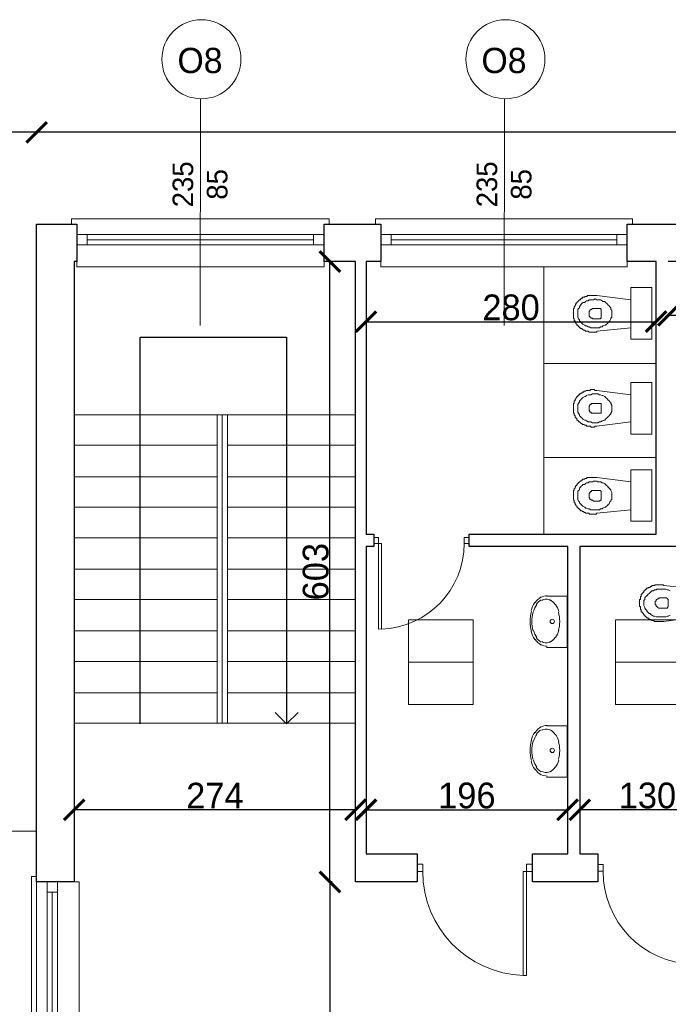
# Model space of a CAD drawing. Header units: centimetres. Extents: x -17621 to 77377, y -18613 to 66.
# Tile 153 of 173: x 47616 to 48246, y -9825 to -8868. Entities that reach past the tile are written whole.
import ezdxf

# ---------------------------------------------------------------- set-up
doc = ezdxf.new("R2010")
doc.units = ezdxf.units.CM
doc.linetypes.add('ACAD_ISO03W100', pattern=[30, 12, -18])
doc.layers.add('0-wymiarowanie rys.CAD', color=5, linetype='Continuous', lineweight=0, true_color=0x0000ff)
for name, color, linetype, lineweight in [('a_drzwi i okna', 2, 'Continuous', 0), ('a_inwentaryzacja', 141, 'Continuous', 0), ('a_podciągi', 2, 'ACAD_ISO03W100', 13), ('a_wymiarowanie', 211, 'Continuous', 0), ('drzwi', 2, 'Continuous', 0), ('pomieszczenia', 191, 'Continuous', 5)]:
    doc.layers.add(name, color=color, linetype=linetype, lineweight=lineweight)
for name, color, linetype in [('PDF4_A250 SCHODY', 7, 'Continuous'), ('PDF4_A310 STOLARKA ZEWNĘTRZNA', 7, 'Continuous'), ('PDF4_A720 MEBLE', 7, 'Continuous'), ('PDF4_WIDOKOWA', 7, 'Continuous')]:
    doc.layers.add(name, color=color, linetype=linetype)
doc.styles.add('PDF Century Gothic', font='GOTHIC.TTF')
doc.dimstyles.new('ISO-25', dxfattribs={"dimtxt": 25, "dimasz": 20, "dimexe": 0.6, "dimexo": 0.375, "dimtad": 1, "dimdec": 0, "dimtxsty": 'PDF Century Gothic', "dimblk": 'ARCHTICK', "dimcen": 2.5, "dimadec": 1, "dimazin": 0, "dimtfac": 1, "dimtdec": 0, "dimtmove": 0, "dimatfit": 3, "dimldrblk": 'ARCHTICK', "dimfxl": 2, "dimfxlon": 1, "dimarcsym": 0})

# ---------------------------------------------------------------- blocks, each defined once
blk = doc.blocks.new('_ArchTick')
at = {"color": 0, "linetype": 'ByBlock', "const_width": 0.15}
blk.add_lwpolyline([(-0.5, -0.5), (0.5, 0.5)], dxfattribs=at)
blk = doc.blocks.new('*D615')
at = {"layer": 'a_wymiarowanie', "color": 0, "linetype": 'Continuous', "lineweight": -2, "transparency": 16777216}
for p, q in [((47668.8, -9637.59), (47668.8, -9634.99)), ((47942.42, -9635.59), (47668.8, -9635.59)), ((47942.42, -9637.59), (47942.42, -9634.99))]:
    blk.add_line(p, q, dxfattribs=at)
at = {"layer": 'Defpoints', "color": 0, "linetype": 'Continuous', "transparency": 16777216}
for p in [(47668.8, -9635.59), (47668.8, -9705.62), (47942.42, -9705.62)]:
    blk.add_point(p, dxfattribs=at)
at = {"layer": 'a_wymiarowanie', "color": 0, "linetype": 'Continuous', "lineweight": -2, "transparency": 16777216, "xscale": 20, "yscale": 20, "zscale": 20, "rotation": 180}
blk.add_blockref('_ArchTick', (47668.8, -9635.59), dxfattribs=at)
at = {"layer": 'a_wymiarowanie', "color": 0, "linetype": 'Continuous', "lineweight": -2, "transparency": 16777216, "xscale": 20, "yscale": 20, "zscale": 20}
blk.add_blockref('_ArchTick', (47942.42, -9635.59), dxfattribs=at)
at = {"layer": 'a_wymiarowanie', "color": 0, "linetype": 'Continuous', "lineweight": 0, "transparency": 16777216, "insert": (47805.61, -9621.84), "char_height": 25, "attachment_point": 5, "style": 'PDF Century Gothic'}
blk.add_mtext('274', dxfattribs=at)
blk = doc.blocks.new('*D619')
at = {"layer": 'a_wymiarowanie', "color": 0, "linetype": 'Continuous', "lineweight": -2, "transparency": 16777216}
for p, q in [((47952.58, -9637.59), (47952.58, -9634.99)), ((47952.58, -9635.59), (48148.55, -9635.59)), ((48148.55, -9637.59), (48148.55, -9634.99))]:
    blk.add_line(p, q, dxfattribs=at)
at = {"layer": 'Defpoints', "color": 0, "linetype": 'Continuous', "transparency": 16777216}
for p in [(48148.55, -9635.59), (47952.58, -9678.53), (48148.55, -9678.53)]:
    blk.add_point(p, dxfattribs=at)
at = {"layer": 'a_wymiarowanie', "color": 0, "linetype": 'Continuous', "lineweight": -2, "transparency": 16777216, "xscale": 20, "yscale": 20, "zscale": 20, "rotation": 180}
blk.add_blockref('_ArchTick', (47952.58, -9635.59), dxfattribs=at)
at = {"layer": 'a_wymiarowanie', "color": 0, "linetype": 'Continuous', "lineweight": -2, "transparency": 16777216, "xscale": 20, "yscale": 20, "zscale": 20}
blk.add_blockref('_ArchTick', (48148.55, -9635.59), dxfattribs=at)
at = {"layer": 'a_wymiarowanie', "color": 0, "linetype": 'Continuous', "lineweight": 0, "transparency": 16777216, "insert": (48050.56, -9621.84), "char_height": 25, "attachment_point": 5, "style": 'PDF Century Gothic'}
blk.add_mtext('196', dxfattribs=at)
blk = doc.blocks.new('*D162')
at = {"layer": 'a_wymiarowanie', "color": 0, "linetype": 'Continuous', "lineweight": -2, "transparency": 16777216}
for p, q in [((48160.4, -9637.59), (48160.4, -9634.99)), ((48291.79, -9635.59), (48160.4, -9635.59)), ((48291.79, -9637.59), (48291.79, -9634.99))]:
    blk.add_line(p, q, dxfattribs=at)
at = {"layer": 'Defpoints', "color": 0, "linetype": 'Continuous', "transparency": 16777216}
for p in [(48160.4, -9635.59), (48160.4, -9678.53), (48291.79, -9678.53)]:
    blk.add_point(p, dxfattribs=at)
at = {"layer": 'a_wymiarowanie', "color": 0, "linetype": 'Continuous', "lineweight": -2, "transparency": 16777216, "xscale": 20, "yscale": 20, "zscale": 20, "rotation": 180}
blk.add_blockref('_ArchTick', (48160.4, -9635.59), dxfattribs=at)
at = {"layer": 'a_wymiarowanie', "color": 0, "linetype": 'Continuous', "lineweight": -2, "transparency": 16777216, "xscale": 20, "yscale": 20, "zscale": 20}
blk.add_blockref('_ArchTick', (48291.79, -9635.59), dxfattribs=at)
at = {"layer": 'a_wymiarowanie', "color": 0, "linetype": 'Continuous', "lineweight": 0, "transparency": 16777216, "insert": (48226.09, -9621.84), "char_height": 25, "attachment_point": 5, "style": 'PDF Century Gothic'}
blk.add_mtext('130', dxfattribs=at)
blk = doc.blocks.new('*D620')
at = {"layer": 'a_wymiarowanie', "color": 0, "linetype": 'Continuous', "lineweight": -2, "transparency": 16777216}
for p, q in [((47952.58, -9159.3), (47952.58, -9161.9)), ((47952.58, -9161.3), (48234.52, -9161.3)), ((48234.52, -9159.3), (48234.52, -9161.9))]:
    blk.add_line(p, q, dxfattribs=at)
at = {"layer": 'Defpoints', "color": 0, "linetype": 'Continuous', "transparency": 16777216}
for p in [(47952.58, -9104.75), (48234.52, -9104.78), (48234.52, -9161.3)]:
    blk.add_point(p, dxfattribs=at)
at = {"layer": 'a_wymiarowanie', "color": 0, "linetype": 'Continuous', "lineweight": -2, "transparency": 16777216, "xscale": 20, "yscale": 20, "zscale": 20, "rotation": 180}
blk.add_blockref('_ArchTick', (47952.58, -9161.3), dxfattribs=at)
at = {"layer": 'a_wymiarowanie', "color": 0, "linetype": 'Continuous', "lineweight": -2, "transparency": 16777216, "xscale": 20, "yscale": 20, "zscale": 20}
blk.add_blockref('_ArchTick', (48234.52, -9161.3), dxfattribs=at)
at = {"layer": 'a_wymiarowanie', "color": 0, "linetype": 'Continuous', "lineweight": 0, "transparency": 16777216, "insert": (48093.55, -9147.55), "char_height": 25, "attachment_point": 5, "style": 'PDF Century Gothic'}
blk.add_mtext('280', dxfattribs=at)
blk = doc.blocks.new('*D621')
at = {"layer": 'a_wymiarowanie', "color": 0, "linetype": 'Continuous', "lineweight": -2, "transparency": 16777216}
for p, q in [((48246.37, -9157.05), (48246.37, -9154.45)), ((48246.37, -9155.05), (48523.31, -9155.05)), ((48523.31, -9157.05), (48523.31, -9154.45))]:
    blk.add_line(p, q, dxfattribs=at)
at = {"layer": 'Defpoints', "color": 0, "linetype": 'Continuous', "transparency": 16777216}
for p in [(48523.31, -9155.05), (48246.37, -9372.88), (48523.31, -9367.88)]:
    blk.add_point(p, dxfattribs=at)
at = {"layer": 'a_wymiarowanie', "color": 0, "linetype": 'Continuous', "lineweight": -2, "transparency": 16777216, "xscale": 20, "yscale": 20, "zscale": 20, "rotation": 180}
blk.add_blockref('_ArchTick', (48246.37, -9155.05), dxfattribs=at)
at = {"layer": 'a_wymiarowanie', "color": 0, "linetype": 'Continuous', "lineweight": -2, "transparency": 16777216, "xscale": 20, "yscale": 20, "zscale": 20}
blk.add_blockref('_ArchTick', (48523.31, -9155.05), dxfattribs=at)
at = {"layer": 'a_wymiarowanie', "color": 0, "linetype": 'Continuous', "lineweight": 0, "transparency": 16777216, "insert": (48384.84, -9141.3), "char_height": 25, "attachment_point": 5, "style": 'PDF Century Gothic'}
blk.add_mtext('277', dxfattribs=at)
blk = doc.blocks.new('*D624')
at = {"layer": 'a_wymiarowanie', "color": 0, "linetype": 'Continuous', "lineweight": -2, "transparency": 16777216}
for p, q in [((47919.48, -9102.8), (47916.88, -9102.8)), ((47917.48, -9705.62), (47917.48, -9102.8)), ((47919.48, -9705.62), (47916.88, -9705.62))]:
    blk.add_line(p, q, dxfattribs=at)
at = {"layer": 'Defpoints', "color": 0, "linetype": 'Continuous', "transparency": 16777216}
for p in [(47917.48, -9102.8), (47942.42, -9102.8), (47942.42, -9705.62)]:
    blk.add_point(p, dxfattribs=at)
at = {"layer": 'a_wymiarowanie', "color": 0, "linetype": 'Continuous', "lineweight": -2, "transparency": 16777216, "xscale": 20, "yscale": 20, "zscale": 20}
for p, rotation in [((47917.48, -9102.8), 90), ((47917.48, -9705.62), 270)]:
    blk.add_blockref('_ArchTick', p, dxfattribs=dict(at, rotation=rotation))
at = {"layer": 'a_wymiarowanie', "color": 0, "linetype": 'Continuous', "lineweight": 0, "transparency": 16777216, "insert": (47903.73, -9404.21), "char_height": 25, "attachment_point": 5, "rotation": 90, "style": 'PDF Century Gothic'}
blk.add_mtext('603', dxfattribs=at)
blk = doc.blocks.new('*D625')
at = {"layer": 'a_wymiarowanie', "color": 0, "linetype": 'Continuous', "lineweight": -2, "transparency": 16777216}
for p, q in [((47919.48, -9705.62), (47916.88, -9705.62)), ((47917.48, -9705.62), (47917.48, -10281.35)), ((47917.48, -10281.35), (47918.08, -10281.35))]:
    blk.add_line(p, q, dxfattribs=at)
at = {"layer": 'Defpoints', "color": 0, "linetype": 'Continuous', "transparency": 16777216}
for p in [(47942.42, -9705.62), (47917.48, -10281.35), (47917.48, -10281.35)]:
    blk.add_point(p, dxfattribs=at)
at = {"layer": 'a_wymiarowanie', "color": 0, "linetype": 'Continuous', "lineweight": -2, "transparency": 16777216, "xscale": 20, "yscale": 20, "zscale": 20}
for p, rotation in [((47917.48, -9705.62), 90), ((47917.48, -10281.35), 270)]:
    blk.add_blockref('_ArchTick', p, dxfattribs=dict(at, rotation=rotation))
at = {"layer": 'a_wymiarowanie', "color": 0, "linetype": 'Continuous', "lineweight": 0, "transparency": 16777216, "insert": (47903.73, -9993.48), "char_height": 25, "attachment_point": 5, "rotation": 90, "style": 'PDF Century Gothic'}
blk.add_mtext('576', dxfattribs=at)
blk = doc.blocks.new('*D1120')
at = {"layer": '0-wymiarowanie rys.CAD', "color": 0, "linetype": 'Continuous', "lineweight": -2, "transparency": 16777216}
for p, q in [((47632.4, -8979.25), (47632.4, -8976.65)), ((50053, -8977.25), (47632.4, -8977.25)), ((50053, -8979.25), (50053, -8976.65))]:
    blk.add_line(p, q, dxfattribs=at)
at = {"layer": 'Defpoints', "color": 0, "linetype": 'Continuous', "transparency": 16777216}
for p in [(47632.4, -8977.25), (47632.4, -9066.39), (50053, -9066.39)]:
    blk.add_point(p, dxfattribs=at)
at = {"layer": '0-wymiarowanie rys.CAD', "color": 0, "linetype": 'Continuous', "lineweight": -2, "transparency": 16777216, "xscale": 20, "yscale": 20, "zscale": 20, "rotation": 180}
blk.add_blockref('_ArchTick', (47632.4, -8977.25), dxfattribs=at)
at = {"layer": '0-wymiarowanie rys.CAD', "color": 0, "linetype": 'Continuous', "lineweight": -2, "transparency": 16777216, "xscale": 20, "yscale": 20, "zscale": 20}
blk.add_blockref('_ArchTick', (50053, -8977.25), dxfattribs=at)
at = {"layer": '0-wymiarowanie rys.CAD', "color": 0, "linetype": 'Continuous', "transparency": 16777216, "insert": (48842.7, -8963.82), "char_height": 25, "attachment_point": 5, "style": 'PDF Century Gothic'}
blk.add_mtext('2421', dxfattribs=at)
blk = doc.blocks.new('*D1169')
at = {"layer": '0-wymiarowanie rys.CAD', "color": 0, "linetype": 'Continuous', "lineweight": -2, "transparency": 16777216}
for p, q in [((46970.31, -8979.25), (46970.31, -8976.65)), ((47632.4, -8977.25), (46970.31, -8977.25)), ((47632.4, -8979.25), (47632.4, -8976.65))]:
    blk.add_line(p, q, dxfattribs=at)
at = {"layer": 'Defpoints', "color": 0, "linetype": 'Continuous', "transparency": 16777216}
for p in [(46970.31, -8977.25), (46970.31, -9066.39), (47632.4, -9066.39)]:
    blk.add_point(p, dxfattribs=at)
at = {"layer": '0-wymiarowanie rys.CAD', "color": 0, "linetype": 'Continuous', "lineweight": -2, "transparency": 16777216, "xscale": 20, "yscale": 20, "zscale": 20, "rotation": 180}
blk.add_blockref('_ArchTick', (46970.31, -8977.25), dxfattribs=at)
at = {"layer": '0-wymiarowanie rys.CAD', "color": 0, "linetype": 'Continuous', "lineweight": -2, "transparency": 16777216, "xscale": 20, "yscale": 20, "zscale": 20}
blk.add_blockref('_ArchTick', (47632.4, -8977.25), dxfattribs=at)
at = {"layer": '0-wymiarowanie rys.CAD', "color": 0, "linetype": 'Continuous', "transparency": 16777216, "insert": (47301.35, -8963.5), "char_height": 25, "attachment_point": 5, "style": 'PDF Century Gothic'}
blk.add_mtext('662', dxfattribs=at)

msp = doc.modelspace()

# ---------------------------------------------------------------- linework, layer by layer
at = {"layer": 'a_drzwi i okna'}
for p, q in [((47791.82, -8944.7), (47791.26, -9164.87)), ((48087.3, -8944.7), (48086.75, -9164.87))]:
    msp.add_line(p, q, dxfattribs=at)
for centre in [(47792.54, -8906.27), (48088.03, -8906.27)]:
    msp.add_circle(centre, 38.43, dxfattribs=at)
at = {"layer": 'a_inwentaryzacja', "lineweight": 25}
for p, q in [((47911.79, -9102.8), (47911.79, -9066.39)), ((47911.79, -9066.39), (47966.83, -9066.39)), ((47966.83, -9066.39), (47966.83, -9102.8)), ((47942.42, -9102.8), (47911.79, -9102.8)), ((47942.42, -9705.62), (47942.42, -9102.8)), ((47966.83, -9102.8), (47952.58, -9102.8)), ((47952.58, -9102.8), (47952.58, -9367.88)), ((48234.52, -9367.88), (48234.52, -9102.8)), ((47952.58, -9367.88), (47960.05, -9367.88)), ((47960.05, -9367.88), (47960.05, -9379.73)), ((48052.8, -9379.73), (48052.8, -9367.88)), ((48052.8, -9367.88), (48234.52, -9367.88)), ((47960.05, -9379.73), (47952.58, -9379.73)), ((47952.58, -9379.73), (47952.58, -9678.53)), ((48148.55, -9379.73), (48052.8, -9379.73)), ((48148.55, -9678.53), (48148.55, -9379.73)), ((48293.79, -9379.73), (48160.4, -9379.73)), ((48160.4, -9379.73), (48160.4, -9678.53)), ((47952.58, -9678.53), (48002.39, -9678.53)), ((48002.39, -9678.53), (48002.39, -9705.62)), ((48114.29, -9705.62), (48114.29, -9678.53)), ((48114.29, -9678.53), (48148.55, -9678.53)), ((48160.4, -9678.53), (48177.79, -9678.53)), ((48177.79, -9678.53), (48177.79, -9705.62)), ((48002.39, -9705.62), (47942.42, -9705.62)), ((48177.79, -9705.62), (48114.29, -9705.62))]:
    msp.add_line(p, q, dxfattribs=at)
msp.add_lwpolyline([(47632.4, -9705.62), (47632.4, -9066.39), (47671.34, -9066.39), (47671.34, -9102.8), (47668.8, -9102.8), (47668.8, -9677.68), (47668.8, -9705.62)], close=True, dxfattribs=at)
msp.add_lwpolyline([(48234.52, -9102.8), (48206.43, -9102.8), (48206.43, -9066.39), (48266.55, -9066.39), (48266.55, -9102.8), (48246.37, -9102.8)], dxfattribs=at)
at = {"layer": 'a_podciągi', "color": 0, "linetype": 'Continuous', "lineweight": 25, "ltscale": 0.05}
for p, q in [((47733.15, -9552.05), (47733.15, -9176.38)), ((47733.15, -9176.38), (47875.39, -9176.38)), ((47875.39, -9176.38), (47875.39, -9552.05)), ((47875.39, -9552.05), (47864.22, -9541.02)), ((47875.39, -9552.05), (47886.55, -9541.02))]:
    msp.add_line(p, q, dxfattribs=at)
at = {"layer": 'drzwi'}
for points in [[(47964.68, -9376.74), (47960.05, -9376.74), (47960.05, -9370.88), (47964.68, -9370.88), (47964.68, -9376.74), (47967.45, -9376.74), (47967.45, -9459.91), (47964.68, -9459.96), (47964.68, -9376.74)], [(48108.69, -9695.63), (48114.29, -9695.63), (48114.29, -9688.52), (48108.69, -9688.52), (48108.69, -9695.63), (48105.32, -9695.63), (48105.32, -9796.48), (48108.69, -9796.54), (48108.69, -9695.63)]]:
    msp.add_lwpolyline(points, dxfattribs=at)
for points in [[(48047.89, -9376.74), (48052.52, -9376.74), (48052.52, -9370.88), (48047.89, -9370.88)], [(48007.78, -9695.63), (48002.17, -9695.63), (48002.17, -9688.52), (48007.78, -9688.52)], [(48182.96, -9695.26), (48177.92, -9695.26), (48177.92, -9688.88), (48182.96, -9688.88)]]:
    msp.add_lwpolyline(points, close=True, dxfattribs=at)
for centre, radius, start, end in [((47964.79, -9376.89), 83.11, 271.8363, 0.10555), ((48108.55, -9695.81), 100.78, 179.89445, 268.1637), ((48273.39, -9695.43), 90.44, 179.89445, 268.1637)]:
    msp.add_arc(centre, radius, start, end, dxfattribs=at)
at = {"layer": 'PDF4_A250 SCHODY', "lineweight": 5}
for points in [[(47879.69, -9251.81), (47668.8, -9251.81)], [(47807.73, -9251.81), (47807.73, -9551.53)], [(47812.81, -9251.81), (47812.81, -9551.53)], [(47817.89, -9551.53), (47817.89, -9251.81), (47817.89, -9551.53)], [(47942.42, -9251.81), (47879.64, -9251.81)], [(47807.73, -9281.44), (47668.8, -9281.44)], [(47942.42, -9281.44), (47817.89, -9281.44)], [(47807.73, -9311.92), (47668.8, -9311.92)], [(47942.42, -9311.92), (47817.89, -9311.92)], [(47807.73, -9341.55), (47668.8, -9341.55)], [(47942.42, -9341.55), (47817.89, -9341.55)], [(47807.73, -9371.19), (47668.8, -9371.19)], [(47942.42, -9371.19), (47817.89, -9371.19)], [(47807.73, -9401.67), (47668.8, -9401.67)], [(47942.42, -9401.67), (47817.89, -9401.67)], [(47807.73, -9431.3), (47668.8, -9431.3)], [(47942.42, -9431.3), (47817.89, -9431.3)], [(47807.73, -9461.78), (47668.8, -9461.78)], [(47942.42, -9461.78), (47817.89, -9461.78)], [(47807.73, -9491.41), (47668.8, -9491.41)], [(47942.42, -9491.41), (47817.89, -9491.41)], [(47807.73, -9521.89), (47668.8, -9521.89)], [(47942.42, -9521.89), (47817.89, -9521.89)], [(47942.42, -9551.53), (47668.8, -9551.53)]]:
    msp.add_lwpolyline(points, dxfattribs=at)
at = {"layer": 'PDF4_A310 STOLARKA ZEWNĘTRZNA', "lineweight": 5}
for points in [[(47911.79, -9107.88), (47911.79, -9066.39), (47916.87, -9066.39), (47916.87, -9061.31), (47671.34, -9061.31), (47666.26, -9061.31), (47666.26, -9066.39), (47671.34, -9066.39), (47671.34, -9107.88)], [(48206.43, -9107.88), (48206.43, -9066.39), (48211.51, -9066.39), (48211.51, -9061.31), (47966.83, -9061.31), (47961.75, -9061.31), (47961.75, -9066.39), (47966.83, -9066.39), (47966.83, -9107.88)], [(47911.79, -9086.71), (47901.63, -9086.71), (47681.5, -9086.71), (47671.34, -9086.71), (47671.34, -9076.55), (47681.5, -9076.55), (47901.63, -9076.55), (47911.79, -9076.55)], [(48206.43, -9086.71), (48196.27, -9086.71), (47976.99, -9086.71), (47966.83, -9086.71), (47966.83, -9076.55), (47976.99, -9076.55), (48196.27, -9076.55), (48206.43, -9076.55)], [(47673.88, -10281.35), (47632.4, -10281.35), (47632.4, -10286.43), (47627.32, -10286.43), (47627.32, -9705.62), (47627.32, -9700.54), (47632.4, -9700.54), (47632.4, -9705.62), (47673.88, -9705.62)], [(47652.72, -9945.22), (47652.72, -9935.91), (47652.72, -9715.78), (47652.72, -9705.62), (47642.56, -9705.62), (47642.56, -9715.78), (47642.56, -9935.91), (47642.56, -9945.22)]]:
    msp.add_lwpolyline(points, close=True, dxfattribs=at)
for points in [[(47681.5, -9076.55), (47681.5, -9086.71)], [(47901.63, -9076.55), (47901.63, -9086.71)], [(47976.99, -9076.55), (47976.99, -9086.71)], [(48196.27, -9076.55), (48196.27, -9086.71)], [(47901.63, -9081.63), (47681.5, -9081.63)], [(48196.27, -9081.63), (47976.99, -9081.63)], [(47642.56, -9715.78), (47652.72, -9715.78)], [(47647.64, -9935.91), (47647.64, -9715.78)]]:
    msp.add_lwpolyline(points, dxfattribs=at)
at = {"layer": 'PDF4_A720 MEBLE', "lineweight": 0}
for points in [[(48209.97, -9167.14), (48176.95, -9170.53), (48176.95, -9171.38), (48176.1, -9171.38), (48175.25, -9171.38), (48174.41, -9171.38), (48173.56, -9171.38), (48172.71, -9171.38), (48171.87, -9171.38), (48171.02, -9171.38), (48170.17, -9171.38), (48169.33, -9171.38), (48168.48, -9170.53), (48167.63, -9170.53), (48166.79, -9170.53), (48165.94, -9170.53), (48165.09, -9169.68), (48164.25, -9169.68), (48163.4, -9168.84), (48162.55, -9168.84), (48162.55, -9167.99), (48161.71, -9167.99), (48160.86, -9167.99), (48160.86, -9167.14), (48160.01, -9167.14), (48160.01, -9166.3), (48159.17, -9166.3), (48159.17, -9165.45), (48158.32, -9165.45), (48158.32, -9164.6), (48157.47, -9164.6), (48157.47, -9163.76), (48156.63, -9162.91), (48156.63, -9162.06), (48155.78, -9162.06), (48155.78, -9161.22), (48155.78, -9160.37), (48154.93, -9160.37), (48154.93, -9159.52), (48154.93, -9158.68), (48154.09, -9157.83), (48154.09, -9156.98), (48154.09, -9156.14), (48154.09, -9155.29), (48154.09, -9154.44), (48154.09, -9153.6), (48154.09, -9152.75), (48154.09, -9151.9), (48154.09, -9151.06), (48154.09, -9150.21), (48154.09, -9149.36), (48154.09, -9148.52), (48154.93, -9148.52), (48154.93, -9147.67), (48154.93, -9146.82), (48155.78, -9145.98), (48155.78, -9145.13), (48156.63, -9144.28), (48156.63, -9143.44), (48157.47, -9143.44), (48157.47, -9142.59), (48158.32, -9141.74), (48159.17, -9140.9), (48160.01, -9140.05), (48160.86, -9140.05), (48160.86, -9139.2), (48161.71, -9139.2), (48161.71, -9138.36), (48162.55, -9138.36), (48163.4, -9137.51), (48164.25, -9137.51), (48165.09, -9137.51), (48165.09, -9136.66), (48165.94, -9136.66), (48166.79, -9136.66), (48167.63, -9136.66), (48167.63, -9135.82), (48168.48, -9135.82), (48169.33, -9135.82), (48170.17, -9135.82), (48171.02, -9135.82), (48171.87, -9135.82), (48172.71, -9135.82), (48173.56, -9135.82), (48174.41, -9135.82), (48175.25, -9135.82), (48176.1, -9135.82), (48176.95, -9135.82), (48209.97, -9140.05)], [(48209.97, -9128.2), (48209.97, -9178.15), (48230.29, -9178.15), (48230.29, -9128.2)], [(48191.34, -9153.6), (48191.34, -9152.75), (48191.34, -9151.06), (48191.34, -9150.21), (48190.49, -9149.36), (48190.49, -9147.67), (48189.65, -9146.82), (48188.8, -9145.98), (48187.95, -9145.13), (48187.11, -9144.28), (48186.26, -9143.44), (48185.41, -9142.59), (48184.57, -9141.74), (48182.87, -9141.74), (48182.03, -9140.9), (48180.33, -9140.05), (48179.49, -9140.05), (48177.79, -9140.05), (48176.95, -9140.05), (48175.25, -9139.2), (48173.56, -9140.05), (48172.71, -9140.05), (48171.02, -9140.05), (48169.33, -9140.05), (48168.48, -9140.9), (48166.79, -9140.9), (48165.94, -9141.74), (48165.09, -9142.59), (48163.4, -9142.59), (48162.55, -9143.44), (48161.71, -9144.28), (48160.86, -9145.13), (48160.01, -9146.82), (48160.01, -9147.67), (48159.17, -9148.52), (48158.32, -9149.36), (48158.32, -9151.06), (48158.32, -9151.9), (48158.32, -9152.75), (48158.32, -9154.44), (48158.32, -9155.29), (48158.32, -9156.14), (48158.32, -9156.98), (48159.17, -9158.68), (48160.01, -9159.52), (48160.01, -9160.37), (48160.86, -9161.22), (48161.71, -9162.06), (48162.55, -9162.91), (48163.4, -9163.76), (48165.09, -9164.6), (48165.94, -9165.45), (48166.79, -9165.45), (48168.48, -9166.3), (48169.33, -9166.3), (48171.02, -9167.14), (48172.71, -9167.14), (48173.56, -9167.14), (48175.25, -9167.14), (48176.95, -9167.14), (48177.79, -9167.14), (48179.49, -9167.14), (48180.33, -9166.3), (48182.03, -9166.3), (48182.87, -9165.45), (48184.57, -9164.6), (48185.41, -9164.6), (48186.26, -9163.76), (48187.11, -9162.91), (48187.95, -9162.06), (48188.8, -9161.22), (48189.65, -9160.37), (48190.49, -9158.68), (48190.49, -9157.83), (48191.34, -9156.98), (48191.34, -9155.29), (48191.34, -9154.44)], [(48181.18, -9153.6), (48181.18, -9150.21), (48181.18, -9149.36), (48180.33, -9148.52), (48179.49, -9148.52), (48174.41, -9148.52), (48173.56, -9148.52), (48172.71, -9148.52), (48171.87, -9149.36), (48171.02, -9149.36), (48170.17, -9150.21), (48170.17, -9151.06), (48169.33, -9151.06), (48169.33, -9151.9), (48169.33, -9152.75), (48169.33, -9153.6), (48169.33, -9154.44), (48169.33, -9155.29), (48169.33, -9156.14), (48170.17, -9156.14), (48170.17, -9156.98), (48171.02, -9156.98), (48171.02, -9157.83), (48171.87, -9157.83), (48172.71, -9157.83), (48172.71, -9158.68), (48173.56, -9158.68), (48174.41, -9158.68), (48179.49, -9158.68), (48180.33, -9158.68), (48180.33, -9157.83), (48181.18, -9157.83), (48181.18, -9156.98), (48181.18, -9156.14)], [(48209.97, -9220.48), (48209.97, -9270.44), (48230.29, -9270.44), (48230.29, -9220.48)], [(48209.97, -9258.58), (48176.95, -9262.82), (48176.1, -9262.82), (48175.25, -9262.82), (48174.41, -9263.66), (48173.56, -9263.66), (48172.71, -9263.66), (48171.87, -9263.66), (48171.02, -9263.66), (48171.02, -9262.82), (48170.17, -9262.82), (48169.33, -9262.82), (48168.48, -9262.82), (48167.63, -9262.82), (48166.79, -9262.82), (48166.79, -9261.97), (48165.94, -9261.97), (48165.09, -9261.97), (48164.25, -9261.12), (48163.4, -9261.12), (48162.55, -9261.12), (48162.55, -9260.28), (48161.71, -9260.28), (48160.86, -9259.43), (48160.01, -9258.58), (48159.17, -9258.58), (48159.17, -9257.74), (48158.32, -9257.74), (48158.32, -9256.89), (48157.47, -9256.89), (48157.47, -9256.04), (48157.47, -9255.2), (48156.63, -9255.2), (48156.63, -9254.35), (48155.78, -9254.35), (48155.78, -9253.5), (48155.78, -9252.66), (48154.93, -9251.81), (48154.93, -9250.96), (48154.93, -9250.12), (48154.09, -9250.12), (48154.09, -9249.27), (48154.09, -9248.42), (48154.09, -9247.58), (48154.09, -9246.73), (48154.09, -9245.88), (48154.09, -9245.04), (48154.09, -9244.19), (48154.09, -9243.34), (48154.09, -9242.5), (48154.09, -9241.65), (48154.09, -9240.8), (48154.93, -9240.8), (48154.93, -9239.96), (48154.93, -9239.11), (48154.93, -9238.26), (48155.78, -9238.26), (48155.78, -9237.42), (48155.78, -9236.57), (48156.63, -9236.57), (48156.63, -9235.72), (48157.47, -9234.88), (48157.47, -9234.03), (48158.32, -9234.03), (48158.32, -9233.18), (48159.17, -9233.18), (48159.17, -9232.34), (48160.01, -9232.34), (48160.01, -9231.49), (48160.86, -9231.49), (48161.71, -9230.64), (48162.55, -9230.64), (48162.55, -9229.8), (48163.4, -9229.8), (48164.25, -9229.8), (48164.25, -9228.95), (48165.09, -9228.95), (48165.94, -9228.95), (48166.79, -9228.1), (48167.63, -9228.1), (48168.48, -9228.1), (48169.33, -9228.1), (48170.17, -9228.1), (48171.02, -9227.26), (48171.87, -9227.26), (48172.71, -9227.26), (48173.56, -9227.26), (48174.41, -9227.26), (48175.25, -9228.1), (48176.1, -9228.1), (48176.95, -9228.1), (48209.97, -9232.34)], [(48191.34, -9245.04), (48191.34, -9244.19), (48191.34, -9243.34), (48191.34, -9242.5), (48190.49, -9240.8), (48190.49, -9239.96), (48189.65, -9239.11), (48188.8, -9238.26), (48187.95, -9237.42), (48187.11, -9236.57), (48186.26, -9235.72), (48185.41, -9234.88), (48184.57, -9234.03), (48182.87, -9233.18), (48182.03, -9233.18), (48180.33, -9232.34), (48179.49, -9232.34), (48177.79, -9231.49), (48176.95, -9231.49), (48175.25, -9231.49), (48173.56, -9231.49), (48172.71, -9231.49), (48171.02, -9232.34), (48169.33, -9232.34), (48168.48, -9232.34), (48166.79, -9233.18), (48165.94, -9234.03), (48165.09, -9234.03), (48163.4, -9234.88), (48162.55, -9235.72), (48161.71, -9236.57), (48160.86, -9237.42), (48160.01, -9238.26), (48160.01, -9239.11), (48159.17, -9240.8), (48158.32, -9241.65), (48158.32, -9242.5), (48158.32, -9244.19), (48158.32, -9245.04), (48158.32, -9245.88), (48158.32, -9247.58), (48158.32, -9248.42), (48158.32, -9249.27), (48159.17, -9250.12), (48160.01, -9251.81), (48160.01, -9252.66), (48160.86, -9253.5), (48161.71, -9254.35), (48162.55, -9255.2), (48163.4, -9256.04), (48165.09, -9256.89), (48165.94, -9256.89), (48166.79, -9257.74), (48168.48, -9258.58), (48169.33, -9258.58), (48171.02, -9258.58), (48172.71, -9259.43), (48173.56, -9259.43), (48175.25, -9259.43), (48176.95, -9259.43), (48177.79, -9259.43), (48179.49, -9258.58), (48180.33, -9258.58), (48182.03, -9257.74), (48182.87, -9257.74), (48184.57, -9256.89), (48185.41, -9256.04), (48186.26, -9255.2), (48187.11, -9254.35), (48187.95, -9253.5), (48188.8, -9252.66), (48189.65, -9251.81), (48190.49, -9250.96), (48190.49, -9250.12), (48191.34, -9248.42), (48191.34, -9247.58), (48191.34, -9246.73)], [(48181.18, -9245.04), (48181.18, -9242.5), (48181.18, -9241.65), (48181.18, -9240.8), (48180.33, -9240.8), (48179.49, -9240.8), (48174.41, -9240.8), (48173.56, -9240.8), (48172.71, -9240.8), (48171.87, -9240.8), (48171.02, -9241.65), (48170.17, -9241.65), (48170.17, -9242.5), (48169.33, -9243.34), (48169.33, -9244.19), (48169.33, -9245.04), (48169.33, -9245.88), (48169.33, -9246.73), (48169.33, -9247.58), (48170.17, -9248.42), (48170.17, -9249.27), (48171.02, -9249.27), (48171.87, -9250.12), (48172.71, -9250.12), (48173.56, -9250.12), (48174.41, -9250.12), (48179.49, -9250.12), (48180.33, -9250.12), (48181.18, -9250.12), (48181.18, -9249.27), (48181.18, -9248.42)], [(48209.97, -9305.15), (48209.97, -9355.1), (48230.29, -9355.1), (48230.29, -9305.15)], [(48209.97, -9344.09), (48176.95, -9347.48), (48176.1, -9348.33), (48175.25, -9348.33), (48174.41, -9348.33), (48173.56, -9348.33), (48172.71, -9348.33), (48171.87, -9348.33), (48171.02, -9348.33), (48170.17, -9348.33), (48169.33, -9348.33), (48169.33, -9347.48), (48168.48, -9347.48), (48167.63, -9347.48), (48166.79, -9347.48), (48165.94, -9347.48), (48165.94, -9346.63), (48165.09, -9346.63), (48164.25, -9346.63), (48164.25, -9345.79), (48163.4, -9345.79), (48162.55, -9345.79), (48162.55, -9344.94), (48161.71, -9344.94), (48160.86, -9344.94), (48160.86, -9344.09), (48160.01, -9344.09), (48160.01, -9343.25), (48159.17, -9343.25), (48159.17, -9342.4), (48158.32, -9342.4), (48158.32, -9341.55), (48157.47, -9341.55), (48157.47, -9340.71), (48156.63, -9339.86), (48156.63, -9339.01), (48155.78, -9339.01), (48155.78, -9338.17), (48155.78, -9337.32), (48154.93, -9337.32), (48154.93, -9336.47), (48154.93, -9335.63), (48154.93, -9334.78), (48154.09, -9334.78), (48154.09, -9333.93), (48154.09, -9333.09), (48154.09, -9332.24), (48154.09, -9331.39), (48154.09, -9330.55), (48154.09, -9329.7), (48154.09, -9328.85), (48154.09, -9328.01), (48154.09, -9327.16), (48154.09, -9326.31), (48154.09, -9325.47), (48154.93, -9325.47), (48154.93, -9324.62), (48154.93, -9323.77), (48155.78, -9322.93), (48155.78, -9322.08), (48156.63, -9321.23), (48156.63, -9320.39), (48157.47, -9320.39), (48157.47, -9319.54), (48158.32, -9318.69), (48159.17, -9317.85), (48160.01, -9317), (48160.86, -9316.15), (48161.71, -9316.15), (48161.71, -9315.31), (48162.55, -9315.31), (48163.4, -9314.46), (48164.25, -9314.46), (48165.09, -9314.46), (48165.09, -9313.61), (48165.94, -9313.61), (48166.79, -9313.61), (48167.63, -9312.77), (48168.48, -9312.77), (48169.33, -9312.77), (48170.17, -9312.77), (48171.02, -9312.77), (48171.87, -9312.77), (48172.71, -9312.77), (48173.56, -9312.77), (48174.41, -9312.77), (48175.25, -9312.77), (48176.1, -9312.77), (48176.95, -9312.77), (48209.97, -9317)], [(48191.34, -9330.55), (48191.34, -9328.85), (48191.34, -9328.01), (48191.34, -9327.16), (48190.49, -9325.47), (48190.49, -9324.62), (48189.65, -9323.77), (48188.8, -9322.93), (48187.95, -9322.08), (48187.11, -9321.23), (48186.26, -9320.39), (48185.41, -9319.54), (48184.57, -9318.69), (48182.87, -9317.85), (48182.03, -9317.85), (48180.33, -9317), (48179.49, -9317), (48177.79, -9317), (48176.95, -9316.15), (48175.25, -9316.15), (48173.56, -9316.15), (48172.71, -9317), (48171.02, -9317), (48169.33, -9317), (48168.48, -9317.85), (48166.79, -9317.85), (48165.94, -9318.69), (48165.09, -9319.54), (48163.4, -9319.54), (48162.55, -9320.39), (48161.71, -9321.23), (48160.86, -9322.08), (48160.01, -9322.93), (48160.01, -9324.62), (48159.17, -9325.47), (48158.32, -9326.31), (48158.32, -9327.16), (48158.32, -9328.85), (48158.32, -9329.7), (48158.32, -9330.55), (48158.32, -9332.24), (48158.32, -9333.09), (48158.32, -9333.93), (48159.17, -9335.63), (48160.01, -9336.47), (48160.01, -9337.32), (48160.86, -9338.17), (48161.71, -9339.01), (48162.55, -9339.86), (48163.4, -9340.71), (48165.09, -9341.55), (48165.94, -9342.4), (48166.79, -9342.4), (48168.48, -9343.25), (48169.33, -9343.25), (48171.02, -9344.09), (48172.71, -9344.09), (48173.56, -9344.09), (48175.25, -9344.09), (48176.95, -9344.09), (48177.79, -9344.09), (48179.49, -9344.09), (48180.33, -9343.25), (48182.03, -9343.25), (48182.87, -9342.4), (48184.57, -9341.55), (48185.41, -9341.55), (48186.26, -9340.71), (48187.11, -9339.86), (48187.95, -9339.01), (48188.8, -9338.17), (48189.65, -9336.47), (48190.49, -9335.63), (48190.49, -9334.78), (48191.34, -9333.93), (48191.34, -9332.24), (48191.34, -9331.39)], [(48181.18, -9329.7), (48181.18, -9327.16), (48181.18, -9326.31), (48180.33, -9325.47), (48179.49, -9325.47), (48174.41, -9325.47), (48173.56, -9325.47), (48172.71, -9325.47), (48171.87, -9325.47), (48171.87, -9326.31), (48171.02, -9326.31), (48170.17, -9327.16), (48170.17, -9328.01), (48169.33, -9328.01), (48169.33, -9328.85), (48169.33, -9329.7), (48169.33, -9330.55), (48169.33, -9331.39), (48169.33, -9332.24), (48170.17, -9333.09), (48170.17, -9333.93), (48171.02, -9333.93), (48171.87, -9334.78), (48172.71, -9334.78), (48173.56, -9335.63), (48174.41, -9335.63), (48179.49, -9335.63), (48180.33, -9334.78), (48181.18, -9334.78), (48181.18, -9333.93), (48181.18, -9333.09)], [(48246.37, -9434.69), (48246.37, -9432.15), (48246.37, -9431.3), (48245.53, -9430.45), (48244.68, -9429.61), (48243.83, -9429.61), (48238.75, -9429.61), (48237.91, -9429.61), (48237.06, -9429.61), (48237.06, -9430.45), (48236.21, -9430.45), (48235.37, -9431.3), (48234.52, -9431.3), (48234.52, -9432.15), (48234.52, -9432.99), (48233.67, -9432.99), (48233.67, -9433.84), (48233.67, -9434.69), (48233.67, -9435.53), (48233.67, -9436.38), (48234.52, -9436.38), (48234.52, -9437.23), (48234.52, -9438.07), (48235.37, -9438.07), (48236.21, -9438.92), (48237.06, -9439.77), (48237.91, -9439.77), (48238.75, -9439.77), (48243.83, -9439.77), (48244.68, -9439.77), (48245.53, -9439.77), (48245.53, -9438.92), (48246.37, -9438.07)]]:
    msp.add_lwpolyline(points, close=True, dxfattribs=at)
for points in [[(48275.16, -9448.23), (48242.14, -9452.47), (48241.29, -9452.47), (48240.45, -9452.47), (48239.6, -9452.47), (48238.75, -9452.47), (48237.91, -9452.47), (48237.06, -9452.47), (48236.21, -9452.47), (48235.37, -9452.47), (48234.52, -9452.47), (48233.67, -9452.47), (48232.83, -9452.47), (48231.98, -9451.62), (48231.13, -9451.62), (48230.29, -9451.62), (48229.44, -9450.77), (48228.59, -9450.77), (48227.75, -9449.93), (48226.9, -9449.93), (48226.9, -9449.08), (48226.05, -9449.08), (48225.21, -9449.08), (48225.21, -9448.23), (48224.36, -9448.23), (48224.36, -9447.39), (48223.51, -9447.39), (48223.51, -9446.54), (48222.67, -9446.54), (48222.67, -9445.69), (48221.82, -9444.85), (48220.97, -9444), (48220.97, -9443.15), (48220.13, -9443.15), (48220.13, -9442.31), (48220.13, -9441.46), (48219.28, -9440.61), (48219.28, -9439.77), (48219.28, -9438.92), (48219.28, -9438.07), (48218.43, -9438.07), (48218.43, -9437.23), (48218.43, -9436.38), (48218.43, -9435.53), (48218.43, -9434.69), (48218.43, -9433.84), (48218.43, -9432.99), (48218.43, -9432.15), (48218.43, -9431.3), (48219.28, -9431.3), (48219.28, -9430.45), (48219.28, -9429.61), (48219.28, -9428.76), (48220.13, -9427.91), (48220.13, -9427.07), (48220.13, -9426.22), (48220.97, -9426.22), (48220.97, -9425.37), (48221.82, -9424.53), (48222.67, -9423.68), (48222.67, -9422.83), (48223.51, -9422.83), (48223.51, -9421.99), (48224.36, -9421.99), (48224.36, -9421.14), (48225.21, -9421.14), (48225.21, -9420.29), (48226.05, -9420.29), (48226.9, -9420.29), (48226.9, -9419.45), (48227.75, -9419.45), (48228.59, -9419.45), (48228.59, -9418.6), (48229.44, -9418.6), (48230.29, -9418.6), (48230.29, -9417.75), (48231.13, -9417.75), (48231.98, -9417.75), (48232.83, -9417.75), (48233.67, -9416.91), (48234.52, -9416.91), (48235.37, -9416.91), (48236.21, -9416.91), (48237.06, -9416.91), (48237.91, -9416.91), (48238.75, -9416.91), (48239.6, -9416.91), (48240.45, -9416.91), (48241.29, -9416.91), (48242.14, -9417.75), (48275.16, -9421.14)], [(48248.07, -9422.83), (48246.37, -9421.99), (48245.53, -9421.99), (48243.83, -9421.14), (48242.14, -9421.14), (48241.29, -9421.14), (48239.6, -9421.14), (48238.75, -9421.14), (48237.06, -9421.14), (48235.37, -9421.14), (48234.52, -9421.99), (48232.83, -9421.99), (48231.98, -9422.83), (48230.29, -9422.83), (48229.44, -9423.68), (48228.59, -9424.53), (48227.75, -9425.37), (48226.9, -9426.22), (48226.05, -9427.07), (48225.21, -9427.91), (48224.36, -9428.76), (48223.51, -9429.61), (48223.51, -9431.3), (48222.67, -9432.15), (48222.67, -9432.99), (48222.67, -9433.84), (48222.67, -9435.53), (48222.67, -9436.38), (48222.67, -9437.23), (48223.51, -9438.92), (48223.51, -9439.77), (48224.36, -9440.61), (48225.21, -9441.46), (48226.05, -9443.15), (48226.9, -9444), (48227.75, -9444.85), (48228.59, -9444.85), (48229.44, -9445.69), (48230.29, -9446.54), (48231.98, -9447.39), (48232.83, -9447.39), (48234.52, -9448.23), (48235.37, -9448.23), (48237.06, -9448.23), (48238.75, -9448.23), (48239.6, -9448.23), (48241.29, -9448.23), (48242.99, -9448.23), (48243.83, -9448.23), (48245.53, -9447.39), (48246.37, -9447.39), (48248.07, -9446.54)], [(48127.84, -9427.91), (48148.16, -9427.91), (48148.16, -9477.87), (48127.84, -9477.87)], [(48127.84, -9554.07), (48148.16, -9554.07), (48148.16, -9604.02), (48127.84, -9604.02)]]:
    msp.add_lwpolyline(points, dxfattribs=at)
for points in [[(48131.85, -9432.14, 0.138479), (48127.64, -9430.96, 0.138478), (48123.44, -9432.15)], [(48113.34, -9442.63, 0.068248), (48111.98, -9452.55, 0.068273), (48113.34, -9462.47)], [(48114.91, -9443.54, 0.068248), (48113.68, -9452.55, 0.068272), (48114.91, -9461.55)], [(48139.53, -9461.55, 0.068272), (48140.77, -9452.55, 0.068272), (48139.53, -9443.54)], [(48123.44, -9472.1, 0.138478), (48127.64, -9473.29, 0.138478), (48131.85, -9472.1)], [(48131.85, -9558.3, 0.138479), (48127.64, -9557.12, 0.138478), (48123.44, -9558.3)], [(48113.34, -9567.94, 0.068248), (48111.98, -9577.86, 0.068273), (48113.34, -9587.78)], [(48114.91, -9568.86, 0.068248), (48113.68, -9577.86, 0.068272), (48114.91, -9586.86)], [(48139.53, -9586.86, 0.068272), (48140.77, -9577.86, 0.068272), (48139.53, -9568.85)], [(48123.44, -9598.26, 0.138478), (48127.64, -9599.45, 0.138478), (48131.85, -9598.26)]]:
    msp.add_lwpolyline(points, format="xyb", dxfattribs=at)
for centre in [(48133.57, -9452.55), (48133.57, -9577.86)]:
    msp.add_circle(centre, 2.12, dxfattribs=at)
for centre, radius, start, end in [((48132.72, -9444.93), 19.05, 121.54174, 145.98634), ((48131.03, -9444.93), 15.66, 121.54172, 145.9863), ((48128.49, -9439), 11.43, 90.0055, 121.5417), ((48123.41, -9444.93), 15.66, 34.01906, 58.46389), ((48138.65, -9449.16), 26.67, 145.98641, 164.38284), ((48137.8, -9449.16), 23.28, 145.98628, 164.38291), ((48117.48, -9449.16), 23.28, 15.62257, 34.01915), ((48138.65, -9455.09), 26.67, 195.62249, 214.01923), ((48137.8, -9455.09), 23.28, 195.62257, 214.01915), ((48117.48, -9455.09), 23.28, 325.98085, 344.37743), ((48132.72, -9459.32), 19.05, 214.01924, 238.46375), ((48131.03, -9459.32), 15.66, 214.01906, 238.46389), ((48123.41, -9459.32), 15.66, 301.53611, 325.98094), ((48128.49, -9465.25), 11.43, 238.46384, 269.99994), ((48132.72, -9571.09), 19.05, 121.54174, 145.98634), ((48131.03, -9571.09), 15.66, 121.54172, 145.9863), ((48128.49, -9565.16), 11.43, 90.0055, 121.5417), ((48123.41, -9571.09), 15.66, 34.01906, 58.46389), ((48138.65, -9575.32), 26.67, 145.98641, 164.38284), ((48137.8, -9575.32), 23.28, 145.98628, 164.38291), ((48117.48, -9575.32), 23.28, 15.62257, 34.01915), ((48138.65, -9581.25), 26.67, 195.62249, 214.01923), ((48137.8, -9581.25), 23.28, 195.62257, 214.01915), ((48132.72, -9585.48), 19.05, 214.01924, 238.46375), ((48131.03, -9585.48), 15.66, 214.01906, 238.46389), ((48123.41, -9585.48), 15.66, 301.53611, 325.98094), ((48117.48, -9581.25), 23.28, 325.98085, 344.37743), ((48128.49, -9591.41), 11.43, 238.46384, 269.99994)]:
    msp.add_arc(centre, radius, start, end, dxfattribs=at)
at = {"layer": 'PDF4_WIDOKOWA', "lineweight": 5}
for points in [[(48125.3, -9367.88), (48125.3, -9107.88)], [(48125.3, -9201.86), (48234.52, -9201.86)], [(48125.3, -9293.29), (48234.52, -9293.29)], [(47618.85, -15733.85), (47618.85, -13914.37), (47632.4, -13914.37), (47632.4, -12690.95), (47618.85, -12690.95), (47618.85, -10886.71), (47632.4, -10886.71), (47632.4, -9656.51), (46970.31, -9656.51), (46970.31, -15733.85)]]:
    msp.add_lwpolyline(points, dxfattribs=at)
at = {"layer": 'pomieszczenia'}
for p, q in [((47993.71, -9492.26), (48056.79, -9492.26)), ((48195.01, -9492.26), (48258.1, -9492.26))]:
    msp.add_line(p, q, dxfattribs=at)
for points in [[(47993.71, -9451.09), (48056.79, -9451.09), (48056.79, -9533.43), (47993.71, -9533.43)], [(48195.01, -9451.09), (48258.1, -9451.09), (48258.1, -9533.43), (48195.01, -9533.43)]]:
    msp.add_lwpolyline(points, close=True, dxfattribs=at)

# ---------------------------------------------------------------- texts
at = {"layer": 'a_drzwi i okna', "char_height": 24.547, "attachment_point": 7, "style": 'PDF Century Gothic'}
for insert in [(47769.26, -8920.09), (48064.74, -8920.09)]:
    msp.add_mtext_dynamic_manual_height_columns('O8', width=220.698, gutter_width=15.34, heights=[199.83], dxfattribs=dict(at, insert=insert))
at = {"layer": 'a_drzwi i okna', "char_height": 20, "attachment_point": 1, "rotation": 90, "style": 'PDF Century Gothic'}
for insert in [(47764.53, -9117.76), (48060.02, -9117.76)]:
    msp.add_mtext_dynamic_manual_height_columns('\\pxqc;235\\P85', width=179.8157, gutter_width=12.5, heights=[162.81], dxfattribs=dict(at, insert=insert))

# ---------------------------------------------------------------- dimensions: what is measured, and where the dimension line sits
at = {"layer": '0-wymiarowanie rys.CAD', "linetype": 'Continuous'}
for base, p1, p2, picture, middle in [((46970.31, -8977.25), (47632.4, -9066.39), (46970.31, -9066.39), '*D1169', (47301.35, -8963.5)), ((47632.4, -8977.25), (50053, -9066.39), (47632.4, -9066.39), '*D1120', (48842.7, -8963.82))]:
    dim = msp.add_linear_dim(base=base, p1=p1, p2=p2, dimstyle='ISO-25', dxfattribs=at)
    dim.commit()
    dim.dimension.update_dxf_attribs({"geometry": picture, "text_midpoint": middle})
at = {"layer": 'a_wymiarowanie', "linetype": 'Continuous', "lineweight": 0}
dim = msp.add_linear_dim(base=(47917.48, -9102.8), p1=(47942.42, -9705.62), p2=(47942.42, -9102.8), angle=90, dimstyle='ISO-25', dxfattribs=at)
dim.commit()
dim.dimension.update_dxf_attribs({"geometry": '*D624', "text_midpoint": (47903.73, -9404.21)})
for base, p1, p2, text, picture, middle in [((48234.52, -9161.3), (47952.58, -9104.75), (48234.52, -9104.78), '280', '*D620', (48093.55, -9147.55)), ((48160.4, -9635.59), (48291.79, -9678.53), (48160.4, -9678.53), '130', '*D162', (48226.09, -9621.84))]:
    dim = msp.add_linear_dim(base=base, p1=p1, p2=p2, text=text, dimstyle='ISO-25', dxfattribs=at)
    dim.commit()
    dim.dimension.update_dxf_attribs({"geometry": picture, "text_midpoint": middle})
for base, p1, p2, picture, middle in [((48523.31, -9155.05), (48246.37, -9372.88), (48523.31, -9367.88), '*D621', (48384.84, -9141.3)), ((47668.8, -9635.59), (47942.42, -9705.62), (47668.8, -9705.62), '*D615', (47805.61, -9621.84)), ((48148.55, -9635.59), (47952.58, -9678.53), (48148.55, -9678.53), '*D619', (48050.56, -9621.84))]:
    dim = msp.add_linear_dim(base=base, p1=p1, p2=p2, dimstyle='ISO-25', dxfattribs=at)
    dim.commit()
    dim.dimension.update_dxf_attribs({"geometry": picture, "text_midpoint": middle})
dim = msp.add_linear_dim(base=(47917.48, -10281.35), p1=(47942.42, -9705.62), p2=(47917.48, -10281.35), angle=90, dimstyle='ISO-25', override={"dimtmove": 1}, dxfattribs=at)
dim.commit()
dim.dimension.update_dxf_attribs({"geometry": '*D625', "text_midpoint": (47903.73, -9993.48)})

doc.saveas('drawing.dxf')
